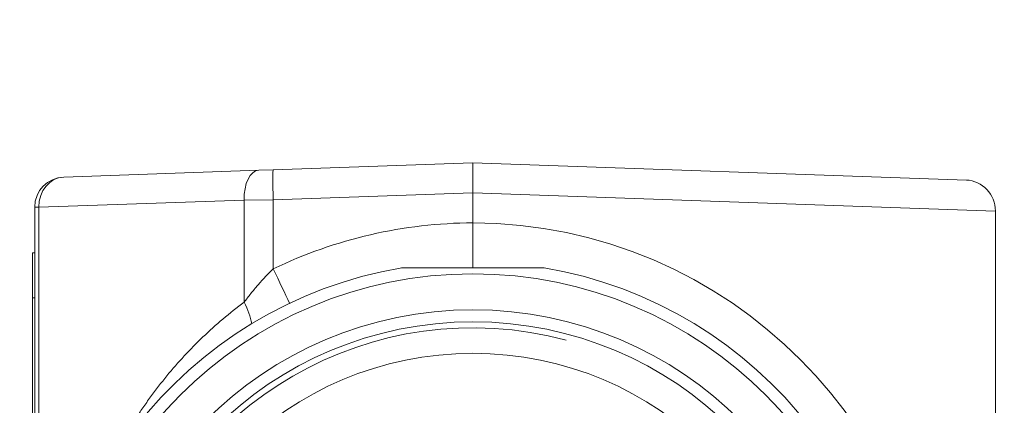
# Model space of a CAD drawing. Header units: millimetres. Extents: x 4 to 836, y 5 to 589.
# Tile 62 of 88: x 487 to 504, y 491 to 497. Entities that reach past the tile are written whole.
import ezdxf

# ---------------------------------------------------------------- set-up
doc = ezdxf.new("R2010")
doc.units = ezdxf.units.MM
doc.layers.add('1', color=7, linetype='Continuous', true_color=0xffffff)
doc.styles.add('ideas_simplex', font='simplex.shx')
doc.dimstyles.get("Standard").update_dxf_attribs({"dimtxt": 0.18, "dimasz": 0.18, "dimexe": 0.18, "dimexo": 0.0625, "dimgap": 0.09, "dimtad": 0, "dimtih": 1, "dimtoh": 1, "dimdec": 4, "dimzin": 0, "dimdsep": 46, "dimtxsty": 'Standard', "dimcen": 0.09, "dimadec": 0, "dimazin": 0, "dimtfac": 1, "dimtdec": 4, "dimtofl": 0, "dimtmove": 0, "dimatfit": 3, "dimfxl": 1, "dimtolj": 1, "dimtzin": 0, "dimarcsym": 0})

# ---------------------------------------------------------------- blocks, each defined once
blk = doc.blocks.new('_U0')
at = {"layer": '1', "color": 152, "lineweight": 13}
for p, q in [((516.44594, 502.73849), (453.486481, 502.73849)), ((516.44594, 448.73849), (453.486481, 448.73849))]:
    blk.add_line(p, q, dxfattribs=at)
at = {"layer": '1', "color": 27, "lineweight": 13}
blk.add_line((455.486481, 448.73849), (455.486481, 502.73849), dxfattribs=at)
at = {"layer": '1', "color": 87, "lineweight": 25}
for p, q in [((453.986481, 482.84099), (448.361481, 482.84099)), ((448.361481, 482.84099), (448.361481, 481.34099)), ((453.986481, 481.34099), (453.986481, 482.84099)), ((448.361481, 470.13599), (448.361481, 468.63599)), ((453.986481, 468.63599), (453.986481, 470.13599)), ((448.361481, 468.63599), (453.986481, 468.63599))]:
    blk.add_line(p, q, dxfattribs=at)
at = {"layer": '1', "color": 27, "lineweight": 18}
for points in [[(455.486481, 502.73849), (456.015461, 499.738492), (454.9575, 499.738488)], [(455.486481, 448.73849), (454.9575, 451.738488), (456.015461, 451.738492)]]:
    blk.add_solid(points, dxfattribs=at)
at = {"layer": '1', "color": 87, "linetype": 'Continuous', "lineweight": 25, "char_height": 3, "attachment_point": 7, "rotation": 90, "line_spacing_factor": 1.204819, "style": 'ideas_simplex'}
for s, insert in [('\\W1.2097;2.13', (453.832981, 470.08349)), ('\\W1.0362;54', (446.520481, 473.05349))]:
    blk.add_mtext(s, dxfattribs=dict(at, insert=insert))

msp = doc.modelspace()

# ---------------------------------------------------------------- linework, layer by layer
at = {"layer": '1', "color": 27, "linetype": 'Continuous', "lineweight": 18}
for p, q in [((491.511, 494.622), (494.837, 494.738)), ((494.837, 494.738), (503.057, 494.451)), ((494.837, 494.738), (494.837, 494.239)), ((488.019, 494.5), (491.268, 494.614)), ((491.268, 494.614), (491.511, 494.622)), ((494.837, 494.239), (494.837, 493.738)), ((487.537, 457.476), (487.537, 494.001)), ((503.54, 493.935), (503.54, 457.542))]:
    msp.add_line(p, q, dxfattribs=at)
at = {"layer": '1', "color": 27, "linetype": 'Continuous', "lineweight": 13}
for p, q in [((494.837, 494.239), (491.511, 494.123)), ((503.54, 493.935), (494.837, 494.239)), ((491.025, 494.114), (487.606, 494.001)), ((491.511, 494.123), (491.025, 494.114)), ((491.025, 492.415), (491.025, 494.114)), ((491.511, 494.123), (491.511, 492.972)), ((487.537, 494.001), (487.606, 494.001)), ((487.606, 494.001), (487.606, 457.476))]:
    msp.add_line(p, q, dxfattribs=at)
at = {"layer": '1', "color": 18, "linetype": 'Continuous', "lineweight": 18}
for p, q in [((487.497, 493.238), (487.497, 492.488)), ((487.497, 493.238), (487.537, 493.238)), ((487.497, 458.988), (487.497, 492.488))]:
    msp.add_line(p, q, dxfattribs=at)
at = {"layer": '1', "color": 18, "linetype": 'Continuous', "lineweight": 13}
msp.add_line((487.537, 492.488), (487.497, 492.488), dxfattribs=at)
at = {"layer": '1', "color": 27, "linetype": 'Continuous', "lineweight": 13}
msp.add_circle((494.837, 485.988), 6.9, dxfattribs=at)
at = {"layer": '1', "color": 27, "linetype": 'Continuous', "lineweight": 18}
for radius in [6.3, 6.1, 5.575]:
    msp.add_circle((494.837, 485.988), radius, dxfattribs=at)
for centre, radius, start, end in [((488.037, 494.001), 0.5, 92, 180), ((494.837, 485.988), 7.1, 99.6276, 80.3724)]:
    msp.add_arc(centre, radius, start, end, dxfattribs=at)
at = {"layer": '1', "color": 27, "linetype": 'Continuous', "lineweight": 13}
for centre, radius, start, end in [((494.872, 485.988), 7.75, 90.258, 115.7018), ((494.802, 485.988), 7.75, 270.258, 89.742), ((494.837, 485.988), 6, 75, 345)]:
    msp.add_arc(centre, radius, start, end, dxfattribs=at)
for centre, major_axis, ratio, start_param, end_param in [((491.285, 494.114), (-0.017, 0.5), 0.520272, 0, 1.55263), ((491.528, 494.123), (-0.017, 0.5), 0.034878, 0, 1.569578), ((488.037, 494.001), (0.017, -0.5), 0.862313, 3.141593, 4.682285), ((491.476, 492.972), (-0.434, 0.901), 0.03145, 4.004741, 4.697253), ((490.505, 492.415), (0.559, -0.829), 0.4511, 0.852455, 1.275562)]:
    msp.add_ellipse(centre, major_axis=major_axis, ratio=ratio, start_param=start_param, end_param=end_param, dxfattribs=at)
at = {"layer": '1', "color": 27, "linetype": 'Continuous', "lineweight": 18}
msp.add_ellipse((503.056, 493.951), major_axis=(0.19, -0.467), ratio=0.954432, start_param=1.167811, end_param=2.737389, dxfattribs=at)
for points, knots in [([(494.837, 492.988), (494.837, 493.002), (494.837, 493.017), (494.837, 493.055), (494.837, 493.079), (494.837, 493.117), (494.837, 493.13), (494.837, 493.156), (494.837, 493.17), (494.837, 493.238), (494.837, 493.295), (494.837, 493.371), (494.837, 493.386), (494.837, 493.417), (494.837, 493.433), (494.837, 493.48), (494.837, 493.512), (494.837, 493.607), (494.837, 493.672), (494.837, 493.738)], [0, 0, 0, 0, 0.074636, 0.074636, 0.190307, 0.190307, 0.248142, 0.248142, 0.305977, 0.305977, 0.537318, 0.537318, 0.595153, 0.595153, 0.652989, 0.652989, 0.768659, 0.768659, 1, 1, 1, 1]), ([(493.649, 492.988), (493.649, 492.988), (493.65, 492.988), (493.652, 492.988), (493.653, 492.988), (493.658, 492.988), (493.662, 492.988), (493.672, 492.988), (493.677, 492.988), (493.687, 492.988), (493.693, 492.988), (493.71, 492.988), (493.722, 492.988), (493.745, 492.988), (493.758, 492.988), (493.795, 492.988), (493.819, 492.988), (493.869, 492.988), (493.894, 492.988), (493.97, 492.988), (494.021, 492.988), (494.122, 492.988), (494.173, 492.988), (494.327, 492.988), (494.429, 492.988), (494.633, 492.988), (494.837, 492.988), (495.041, 492.988), (495.245, 492.988), (495.347, 492.988), (495.5, 492.988), (495.55, 492.988), (495.627, 492.988), (495.652, 492.988), (495.703, 492.988), (495.729, 492.988), (495.779, 492.988), (495.805, 492.988), (495.855, 492.988), (495.88, 492.988), (495.917, 492.988), (495.929, 492.988), (495.953, 492.988), (495.965, 492.988), (495.981, 492.988), (495.987, 492.988), (495.998, 492.988), (496.003, 492.988), (496.012, 492.988), (496.016, 492.988), (496.021, 492.988), (496.022, 492.988), (496.024, 492.988), (496.024, 492.988), (496.024, 492.988)], [0, 0, 0, 0, 0.003703, 0.003703, 0.007611, 0.007611, 0.015425, 0.015425, 0.023239, 0.023239, 0.031053, 0.031053, 0.046681, 0.046681, 0.062309, 0.062309, 0.093566, 0.093566, 0.124822, 0.124822, 0.187335, 0.187335, 0.249847, 0.249847, 0.374873, 0.374873, 0.499898, 0.624924, 0.624924, 0.749949, 0.749949, 0.812462, 0.812462, 0.843718, 0.843718, 0.874975, 0.874975, 0.906231, 0.906231, 0.937487, 0.937487, 0.953115, 0.953115, 0.968744, 0.968744, 0.976558, 0.976558, 0.984372, 0.984372, 0.992186, 0.992186, 0.996093, 0.996093, 1, 1, 1, 1])]:
    msp.add_open_spline(points, degree=3, knots=knots, dxfattribs=at)
at = {"layer": '1', "color": 27, "linetype": 'Continuous', "lineweight": 13}
for points, knots in [([(491.025, 492.415), (491.061, 492.462), (491.097, 492.51), (491.154, 492.582), (491.174, 492.605), (491.213, 492.653), (491.233, 492.676), (491.293, 492.746), (491.335, 492.792), (491.421, 492.883), (491.465, 492.928), (491.511, 492.972)], [0, 0, 0, 0, 0.25, 0.25, 0.375, 0.375, 0.5, 0.5, 0.75, 0.75, 1, 1, 1, 1]), ([(488.625, 489.372), (488.673, 489.481), (488.723, 489.588), (488.842, 489.828), (488.912, 489.959), (489.058, 490.218), (489.135, 490.344), (489.255, 490.531), (489.316, 490.624), (489.38, 490.715), (489.423, 490.776), (489.445, 490.806), (489.554, 490.956), (489.644, 491.073), (489.925, 491.415), (490.125, 491.631), (490.553, 492.04), (490.781, 492.234), (491.025, 492.415)], [0, 0, 0, 0, 0.089564, 0.089564, 0.203369, 0.203369, 0.317173, 0.317173, 0.374075, 0.402526, 0.402526, 0.430978, 0.430978, 0.544782, 0.544782, 0.772391, 0.772391, 1, 1, 1, 1])]:
    msp.add_open_spline(points, degree=3, knots=knots, dxfattribs=at)

# ---------------------------------------------------------------- dimensions: what is measured, and where the dimension line sits
at = {"layer": '1', "color": 87, "linetype": 'Continuous', "lineweight": 25}
dim = msp.add_linear_dim(base=(455.486, 448.738), p1=(524.128, 502.738), p2=(527.046, 448.738), angle=90, text='<>\\P[\\C87;\\H3.00;\\Fsimplex.shx;2.13\\Fsimplex.shx;\\H3.00;\\C87; ]', dimstyle='Standard', override={"dimtxt": 3, "dimasz": 3, "dimexe": 2, "dimexo": 2.5, "dimgap": 1.5, "dimtad": 1, "dimtih": 0, "dimtoh": 0, "dimdec": 2, "dimlfac": 1, "dimzin": 8, "dimdsep": 44, "dimlunit": 2, "dimtxsty": 'ideas_simplex', "dimsah": 1, "dimse1": 0, "dimse2": 0, "dimsd1": 0, "dimsd2": 0, "dimclrd": 27, "dimclre": 152, "dimclrt": 87, "dimtol": 0, "dimtm": -0.1, "dimtfac": 0.5, "dimtdec": 2, "dimtofl": 1, "dimtmove": 0, "dimtzin": 8, "dimlwd": 13, "dimlwe": 13}, dxfattribs=at)
dim.commit()
dim.dimension.update_dxf_attribs({"geometry": '_U0', "text_midpoint": (455.486, 475.738), "dimtype": 160})

doc.saveas('drawing.dxf')
